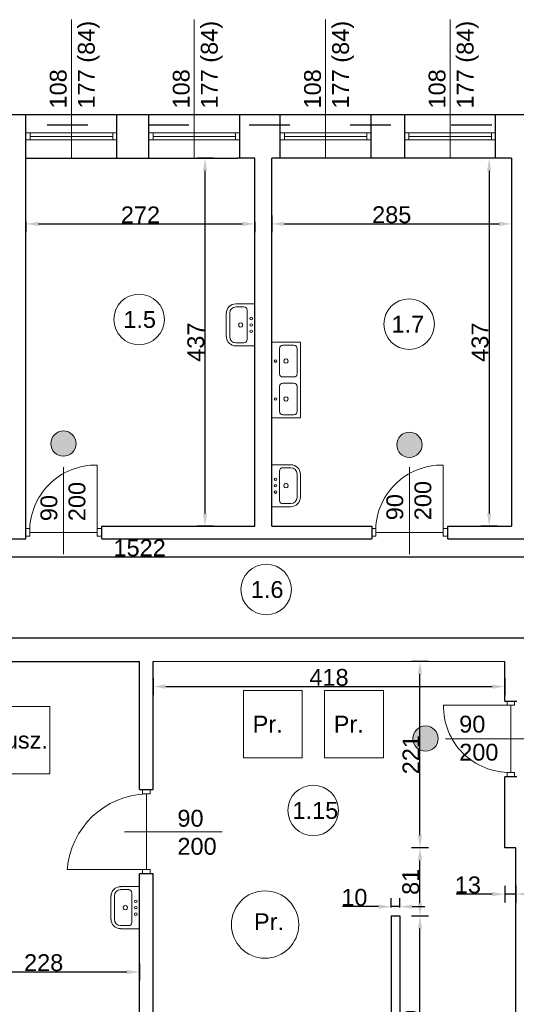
# Model space of a CAD drawing. Header units: millimetres. Extents: x 2341 to 31069, y -7915 to 10644.
# Tile 99 of 105: x 25727 to 26317, y 8787 to 9956. Entities that reach past the tile are written whole.
import ezdxf

# ---------------------------------------------------------------- set-up
doc = ezdxf.new("R2010")
doc.units = ezdxf.units.MM
doc.linetypes.add('ACAD_ISO03W100', pattern=[30, 12, -18])
for name, color, linetype, lineweight in [('B_Wyposażenie', 10, 'Continuous', 9), ('opisy', 5, 'Continuous', 5), ('stolarka', 3, 'Continuous', 9), ('wymiary', 6, 'Continuous', 5), ('ściany nośne', 1, 'Continuous', 25)]:
    doc.layers.add(name, color=color, linetype=linetype, lineweight=lineweight)
doc.styles.get("Standard").update_dxf_attribs({"font": 'ARIAL.TTF'})
doc.dimstyles.new('ISO-25', dxfattribs={"dimtxt": 20, "dimasz": 15, "dimexe": 10, "dimexo": 10, "dimtad": 1, "dimdec": 0, "dimtxsty": 'Standard', "dimcen": 2.5, "dimadec": 0, "dimazin": 0, "dimtfac": 1, "dimtdec": 0, "dimtmove": 0, "dimatfit": 3, "dimfxl": 0, "dimarcsym": 0})

# ---------------------------------------------------------------- blocks, each defined once
blk = doc.blocks.new('*D2050')
at = {"layer": 'Defpoints', "color": 0}
for p in [(25734.5, 9726), (26006.5, 9726), (26006.5, 9713.8)]:
    blk.add_point(p, dxfattribs=at)
at = {"layer": 'wymiary', "color": 0, "lineweight": -2}
for p, q in [((25734.5, 9716), (25734.5, 9703.8)), ((25749.5, 9713.8), (25991.5, 9713.8)), ((26006.5, 9716), (26006.5, 9703.8))]:
    blk.add_line(p, q, dxfattribs=at)
at = {"layer": 'wymiary', "color": 0}
for points in [[(25749.5, 9716.3), (25749.5, 9711.3), (25734.5, 9713.8)], [(25991.5, 9711.3), (25991.5, 9716.3), (26006.5, 9713.8)]]:
    blk.add_solid(points, dxfattribs=at)
at = {"layer": 'wymiary', "color": 0, "insert": (25870.5, 9724.5), "char_height": 20, "attachment_point": 5}
blk.add_mtext('272', dxfattribs=at)
blk = doc.blocks.new('*D2051')
at = {"layer": 'Defpoints', "color": 0}
for p in [(25947.3, 9791.8), (26006.5, 9791.8), (26006.5, 9354.8)]:
    blk.add_point(p, dxfattribs=at)
at = {"layer": 'wymiary', "color": 0, "lineweight": -2}
for p, q in [((25957.3, 9791.8), (25937.3, 9791.8)), ((25947.3, 9369.8), (25947.3, 9776.8)), ((25957.3, 9354.8), (25937.3, 9354.8))]:
    blk.add_line(p, q, dxfattribs=at)
at = {"layer": 'wymiary', "color": 0}
for points in [[(25949.8, 9776.8), (25944.8, 9776.8), (25947.3, 9791.8)], [(25944.8, 9369.8), (25949.8, 9369.8), (25947.3, 9354.8)]]:
    blk.add_solid(points, dxfattribs=at)
at = {"layer": 'wymiary', "color": 0, "insert": (25936.4, 9573.3), "char_height": 20, "attachment_point": 5, "rotation": 90}
blk.add_mtext('437', dxfattribs=at)
blk = doc.blocks.new('*D2052')
at = {"layer": 'Defpoints', "color": 0}
for p in [(26311.5, 9791.8), (26284.8, 9354.8), (26311.5, 9354.8)]:
    blk.add_point(p, dxfattribs=at)
at = {"layer": 'wymiary', "color": 0, "lineweight": -2}
for p, q in [((26294.8, 9791.8), (26274.8, 9791.8)), ((26284.8, 9776.8), (26284.8, 9369.8)), ((26294.8, 9354.8), (26274.8, 9354.8))]:
    blk.add_line(p, q, dxfattribs=at)
at = {"layer": 'wymiary', "color": 0}
for points in [[(26287.3, 9776.8), (26282.3, 9776.8), (26284.8, 9791.8)], [(26282.3, 9369.8), (26287.3, 9369.8), (26284.8, 9354.8)]]:
    blk.add_solid(points, dxfattribs=at)
at = {"layer": 'wymiary', "color": 0, "insert": (26274, 9573.3), "char_height": 20, "attachment_point": 5, "rotation": 90}
blk.add_mtext('437', dxfattribs=at)
blk = doc.blocks.new('*D2053')
at = {"layer": 'Defpoints', "color": 0}
for p in [(26026.5, 9791.8), (26311.5, 9791.8), (26311.5, 9713.8)]:
    blk.add_point(p, dxfattribs=at)
at = {"layer": 'wymiary', "color": 0, "lineweight": -2}
for p, q in [((26026.5, 9723.8), (26026.5, 9703.8)), ((26311.5, 9723.8), (26311.5, 9703.8)), ((26041.5, 9713.8), (26296.5, 9713.8))]:
    blk.add_line(p, q, dxfattribs=at)
at = {"layer": 'wymiary', "color": 0}
for points in [[(26041.5, 9716.3), (26041.5, 9711.3), (26026.5, 9713.8)], [(26296.5, 9711.3), (26296.5, 9716.3), (26311.5, 9713.8)]]:
    blk.add_solid(points, dxfattribs=at)
at = {"layer": 'wymiary', "color": 0, "insert": (26169, 9724.6), "char_height": 20, "attachment_point": 5}
blk.add_mtext('285', dxfattribs=at)
blk = doc.blocks.new('*D2057')
at = {"layer": 'Defpoints', "color": 0}
for p in [(25108.5, 9339.8), (26630.5, 9339.8), (25108.5, 9318)]:
    blk.add_point(p, dxfattribs=at)
at = {"layer": 'wymiary', "color": 0, "lineweight": -2}
for p, q in [((25108.5, 9328), (25108.5, 9308)), ((26630.5, 9328), (26630.5, 9308)), ((26615.5, 9318), (25123.5, 9318))]:
    blk.add_line(p, q, dxfattribs=at)
at = {"layer": 'wymiary', "color": 0}
for points in [[(25123.5, 9320.5), (25123.5, 9315.5), (25108.5, 9318)], [(26615.5, 9315.5), (26615.5, 9320.5), (26630.5, 9318)]]:
    blk.add_solid(points, dxfattribs=at)
at = {"layer": 'wymiary', "color": 0, "insert": (25869.5, 9328.8), "char_height": 20, "attachment_point": 5}
blk.add_mtext('1522', dxfattribs=at)
blk = doc.blocks.new('*D2064')
at = {"layer": 'Defpoints', "color": 0}
for p in [(25869.5, 9193.8), (25641.5, 9020.8), (25869.5, 8825.2)]:
    blk.add_point(p, dxfattribs=at)
at = {"layer": 'wymiary', "color": 0, "lineweight": -2}
for p, q in [((25641.5, 8835.2), (25641.5, 8815.2)), ((25869.5, 8835.2), (25869.5, 8815.2)), ((25656.5, 8825.2), (25854.5, 8825.2))]:
    blk.add_line(p, q, dxfattribs=at)
at = {"layer": 'wymiary', "color": 0}
for points in [[(25656.5, 8827.7), (25656.5, 8822.7), (25641.5, 8825.2)], [(25854.5, 8822.7), (25854.5, 8827.7), (25869.5, 8825.2)]]:
    blk.add_solid(points, dxfattribs=at)
at = {"layer": 'wymiary', "color": 0, "insert": (25755.5, 8836.1), "char_height": 20, "attachment_point": 5}
blk.add_mtext('228', dxfattribs=at)
blk = doc.blocks.new('*D2068')
at = {"layer": 'Defpoints', "color": 0}
for p in [(26178.5, 8891.8), (26202.6, 8891.8), (26178.5, 8621.8)]:
    blk.add_point(p, dxfattribs=at)
at = {"layer": 'wymiary', "color": 0, "lineweight": -2}
for p, q in [((26192.6, 8891.8), (26212.6, 8891.8)), ((26202.6, 8636.8), (26202.6, 8876.8)), ((26192.6, 8621.8), (26212.6, 8621.8))]:
    blk.add_line(p, q, dxfattribs=at)
at = {"layer": 'wymiary', "color": 0}
for points in [[(26205.1, 8876.8), (26200.1, 8876.8), (26202.6, 8891.8)], [(26200.1, 8636.8), (26205.1, 8636.8), (26202.6, 8621.8)]]:
    blk.add_solid(points, dxfattribs=at)
at = {"layer": 'wymiary', "color": 0, "insert": (26191.7, 8756.8), "char_height": 20, "attachment_point": 5, "rotation": 90}
blk.add_mtext('270', dxfattribs=at)
blk = doc.blocks.new('*D2069')
at = {"layer": 'Defpoints', "color": 0}
for p in [(26168.5, 8902.8), (26168.5, 8891.8), (26178.5, 8891.8)]:
    blk.add_point(p, dxfattribs=at)
at = {"layer": 'wymiary', "color": 0, "lineweight": -2}
for p, q in [((26168.5, 8901.8), (26168.5, 8912.8)), ((26178.5, 8901.8), (26178.5, 8912.8)), ((26153.5, 8902.8), (26110.6, 8902.8)), ((26178.5, 8902.8), (26168.5, 8902.8)), ((26193.5, 8902.8), (26208.5, 8902.8))]:
    blk.add_line(p, q, dxfattribs=at)
at = {"layer": 'wymiary', "color": 0}
for points in [[(26153.5, 8900.3), (26153.5, 8905.3), (26168.5, 8902.8)], [(26193.5, 8905.3), (26193.5, 8900.3), (26178.5, 8902.8)]]:
    blk.add_solid(points, dxfattribs=at)
at = {"layer": 'wymiary', "color": 0, "insert": (26124.6, 8913.7), "char_height": 20, "attachment_point": 5}
blk.add_mtext('10', dxfattribs=at)
blk = doc.blocks.new('*D2070')
at = {"layer": 'Defpoints', "color": 0}
for p in [(26303.5, 8972.8), (26316.5, 8972.8), (26303.5, 8917.7)]:
    blk.add_point(p, dxfattribs=at)
at = {"layer": 'wymiary', "color": 0, "lineweight": -2}
for p, q in [((26303.5, 8927.7), (26303.5, 8907.7)), ((26316.5, 8927.7), (26316.5, 8907.7)), ((26288.5, 8917.7), (26245.5, 8917.7)), ((26316.5, 8917.7), (26303.5, 8917.7)), ((26331.5, 8917.7), (26346.5, 8917.7))]:
    blk.add_line(p, q, dxfattribs=at)
at = {"layer": 'wymiary', "color": 0}
for points in [[(26288.5, 8915.2), (26288.5, 8920.2), (26303.5, 8917.7)], [(26331.5, 8920.2), (26331.5, 8915.2), (26316.5, 8917.7)]]:
    blk.add_solid(points, dxfattribs=at)
at = {"layer": 'wymiary', "color": 0, "insert": (26259.5, 8928.5), "char_height": 20, "attachment_point": 5}
blk.add_mtext('13', dxfattribs=at)
blk = doc.blocks.new('*D2071')
at = {"layer": 'Defpoints', "color": 0}
for p in [(26202.6, 8972.8), (26303.5, 8972.8), (26178.5, 8891.8)]:
    blk.add_point(p, dxfattribs=at)
at = {"layer": 'wymiary', "color": 0, "lineweight": -2}
for p, q in [((26212.6, 8972.8), (26192.6, 8972.8)), ((26202.6, 8906.8), (26202.6, 8957.8)), ((26192.6, 8891.8), (26212.6, 8891.8))]:
    blk.add_line(p, q, dxfattribs=at)
at = {"layer": 'wymiary', "color": 0}
for points in [[(26205.1, 8957.8), (26200.1, 8957.8), (26202.6, 8972.8)], [(26200.1, 8906.8), (26205.1, 8906.8), (26202.6, 8891.8)]]:
    blk.add_solid(points, dxfattribs=at)
at = {"layer": 'wymiary', "color": 0, "insert": (26191.7, 8932.3), "char_height": 20, "attachment_point": 5, "rotation": 90}
blk.add_mtext('81', dxfattribs=at)
blk = doc.blocks.new('*D2072')
at = {"layer": 'Defpoints', "color": 0}
for p in [(26202.6, 9193.8), (26303.5, 9193.8), (26303.5, 8972.8)]:
    blk.add_point(p, dxfattribs=at)
at = {"layer": 'wymiary', "color": 0, "lineweight": -2}
for p, q in [((26212.6, 9193.8), (26192.6, 9193.8)), ((26202.6, 8987.8), (26202.6, 9178.8)), ((26212.6, 8972.8), (26192.6, 8972.8))]:
    blk.add_line(p, q, dxfattribs=at)
at = {"layer": 'wymiary', "color": 0}
for points in [[(26205.1, 9178.8), (26200.1, 9178.8), (26202.6, 9193.8)], [(26200.1, 8987.8), (26205.1, 8987.8), (26202.6, 8972.8)]]:
    blk.add_solid(points, dxfattribs=at)
at = {"layer": 'wymiary', "color": 0, "insert": (26191.9, 9083.3), "char_height": 20, "attachment_point": 5, "rotation": 90}
blk.add_mtext('221', dxfattribs=at)
blk = doc.blocks.new('*D2073')
at = {"layer": 'Defpoints', "color": 0}
for p in [(25885.5, 9193.8), (26303.5, 9193.8), (26303.5, 9164.2)]:
    blk.add_point(p, dxfattribs=at)
at = {"layer": 'wymiary', "color": 0, "lineweight": -2}
for p, q in [((25885.5, 9174.2), (25885.5, 9154.2)), ((26303.5, 9174.2), (26303.5, 9154.2)), ((25900.5, 9164.2), (26288.5, 9164.2))]:
    blk.add_line(p, q, dxfattribs=at)
at = {"layer": 'wymiary', "color": 0}
for points in [[(25900.5, 9166.7), (25900.5, 9161.7), (25885.5, 9164.2)], [(26288.5, 9161.7), (26288.5, 9166.7), (26303.5, 9164.2)]]:
    blk.add_solid(points, dxfattribs=at)
at = {"layer": 'wymiary', "color": 0, "insert": (26094.5, 9175), "char_height": 20, "attachment_point": 5}
blk.add_mtext('418', dxfattribs=at)
blk = doc.blocks.new('*D2207')
at = {"layer": 'Defpoints', "color": 0}
for p in [(24924.5, 9574.5), (24904, 9525.8), (27204.5, 9525.8)]:
    blk.add_point(p, dxfattribs=at)
at = {"layer": 'ściany nośne', "color": 0, "lineweight": -2}
for p, q in [((24914, 9574.5), (24894, 9574.5)), ((24904, 9559.5), (24904, 9540.8)), ((24914, 9525.8), (24894, 9525.8))]:
    blk.add_line(p, q, dxfattribs=at)
at = {"layer": 'ściany nośne', "color": 0}
for points in [[(24906.5, 9559.5), (24901.5, 9559.5), (24904, 9574.5)], [(24901.5, 9540.8), (24906.5, 9540.8), (24904, 9525.8)]]:
    blk.add_solid(points, dxfattribs=at)
at = {"layer": 'ściany nośne', "color": 0, "insert": (24893.2, 9550.1), "char_height": 20, "attachment_point": 5, "rotation": 90}
blk.add_mtext('50', dxfattribs=at)

msp = doc.modelspace()

# ---------------------------------------------------------------- hatches: boundary and pattern name
at = {"layer": 'stolarka', "transparency": 33554687}
h = msp.add_hatch(color=251, dxfattribs=at)
h.dxf.hatch_style = 1
h.paths.add_polyline_path([(25794, 9452.8, 1), (25764, 9452.8, 1)])
h = msp.add_hatch(color=251, dxfattribs=at)
h.dxf.hatch_style = 1
h.paths.add_polyline_path([(26205, 9451.4, 1), (26175, 9451.4, 1)])
h = msp.add_hatch(color=251, dxfattribs=at)
h.dxf.hatch_style = 1
h.paths.add_polyline_path([(26224.2, 9102.4, 1), (26194.2, 9102.4, 1)])

# ---------------------------------------------------------------- linework, layer by layer
at = {"layer": 'B_Wyposażenie', "color": 251}
for p, q in [((25993.5, 9615.2), (25983.7, 9615.2)), ((25983.8, 9618.8), (26006.5, 9618.8)), ((25972.5, 9605.5), (25972.5, 9607.7)), ((25972.5, 9596.4), (25972.5, 9607.6)), ((25976.5, 9596.4), (25976.5, 9608)), ((25976.5, 9605.5), (25976.5, 9606.9)), ((25997.3, 9576.3), (25997.3, 9611.5)), ((25972.5, 9596.4), (25972.5, 9580.1)), ((25976.5, 9596.4), (25976.5, 9579.7)), ((25972.5, 9587.3), (25972.5, 9585)), ((25976.5, 9587.3), (25976.5, 9585.8)), ((25993.5, 9572.5), (25983.7, 9572.5)), ((25983.8, 9568.9), (26006.5, 9568.9)), ((26060.5, 9573.3), (26026.5, 9573.3)), ((26039.5, 9569.6), (26052.8, 9569.6)), ((26060.5, 9550.8), (26060.5, 9573.3)), ((26035.8, 9550.8), (26035.8, 9565.9)), ((26056.5, 9550.8), (26056.5, 9565.9)), ((26056.5, 9559.9), (26056.5, 9561.3)), ((26060.5, 9559.9), (26060.5, 9562.1)), ((26035.8, 9550.8), (26035.8, 9535.7)), ((26056.5, 9550.8), (26056.5, 9535.7)), ((26060.5, 9550.8), (26060.5, 9528.3)), ((26056.5, 9541.7), (26056.5, 9540.3)), ((26060.5, 9541.7), (26060.5, 9539.5)), ((26035.8, 9505.9), (26035.8, 9520.9)), ((26039.5, 9532), (26052.8, 9532)), ((26039.5, 9524.7), (26052.8, 9524.7)), ((26056.5, 9505.9), (26056.5, 9520.9)), ((26060.5, 9505.9), (26060.5, 9528.3)), ((26056.5, 9515), (26056.5, 9516.4)), ((26060.5, 9515), (26060.5, 9517.2)), ((26035.8, 9505.9), (26035.8, 9490.8)), ((26056.5, 9505.9), (26056.5, 9490.8)), ((26060.5, 9505.9), (26060.5, 9483.4)), ((26039.5, 9487), (26052.8, 9487)), ((26056.5, 9496.7), (26056.5, 9495.3)), ((26060.5, 9496.7), (26060.5, 9494.5)), ((26060.5, 9483.4), (26026.5, 9483.4)), ((26049.3, 9427.8), (26026.5, 9427.8)), ((26035.8, 9420.4), (26035.8, 9385.2)), ((26039.5, 9424.1), (26049.3, 9424.1)), ((26056.5, 9400.3), (26056.5, 9416.9)), ((26060.5, 9400.3), (26060.5, 9416.5)), ((26056.5, 9409.4), (26056.5, 9410.8)), ((26060.5, 9409.4), (26060.5, 9411.6)), ((26056.5, 9400.3), (26056.5, 9388.7)), ((26060.5, 9400.3), (26060.5, 9389.1)), ((26039.5, 9381.5), (26049.3, 9381.5)), ((26056.5, 9391.2), (26056.5, 9389.8)), ((26060.5, 9391.2), (26060.5, 9388.9)), ((26049.3, 9377.8), (26026.5, 9377.8)), ((25846.8, 8926.6), (25869.5, 8926.6)), ((25835.5, 8913.2), (25835.5, 8915.5)), ((25835.5, 8904.1), (25835.5, 8915.3)), ((25839.5, 8904.1), (25839.5, 8915.7)), ((25839.5, 8913.2), (25839.5, 8914.6)), ((25856.5, 8923), (25846.7, 8923)), ((25860.3, 8884), (25860.3, 8919.2)), ((25835.5, 8904.1), (25835.5, 8887.9)), ((25839.5, 8904.1), (25839.5, 8887.5)), ((25835.5, 8895), (25835.5, 8892.8)), ((25839.5, 8895), (25839.5, 8893.6)), ((25856.5, 8880.3), (25846.7, 8880.3)), ((25846.8, 8876.6), (25869.5, 8876.6))]:
    msp.add_line(p, q, dxfattribs=at)
for centre in [(26002, 9601.4), (26002, 9586.2), (26031, 9410.5), (26031, 9395.2), (25865, 8909.2), (25865, 8893.9)]:
    msp.add_circle(centre, 1.46, dxfattribs=at)
for centre, radius, start, end in [((25983.8, 9607.6), 11.2, 89.9972, 180.0028), ((25983.7, 9608), 7.2, 90.0036, 179.9964), ((25993.5, 9611.5), 3.75, 0.0113, 89.9887), ((25989.6, 9593.8), 2.56, 359.9963, 180.0037), ((25989.6, 9593.8), 2.56, 179.9963, 0.0037), ((26002, 9593.8), 1.46, 0, 180), ((26002, 9593.8), 1.46, 180, 0), ((25983.8, 9580.1), 11.2, 179.9972, 270.0028), ((25983.7, 9579.7), 7.2, 180.0036, 269.9964), ((25993.5, 9576.3), 3.75, 270.0113, 359.9887), ((26039.5, 9565.9), 3.75, 90.0113, 179.9887), ((26052.8, 9565.9), 3.75, 0.0113, 89.9887), ((26031, 9550.8), 1.46, 0, 180), ((26031, 9550.8), 1.46, 180, 0), ((26043.4, 9550.8), 2.56, 359.9963, 180.0037), ((26043.4, 9550.8), 2.56, 179.9963, 0.0037), ((26039.5, 9535.7), 3.75, 180.0113, 269.9887), ((26052.8, 9535.7), 3.75, 270.0113, 359.9887), ((26039.5, 9520.9), 3.75, 90.0113, 179.9887), ((26052.8, 9520.9), 3.75, 0.0113, 89.9887), ((26031, 9505.9), 1.46, 0, 180), ((26031, 9505.9), 1.46, 180, 0), ((26043.4, 9505.9), 2.56, 359.9963, 180.0037), ((26043.4, 9505.9), 2.56, 179.9963, 0.0037), ((26039.5, 9490.8), 3.75, 180.0113, 269.9887), ((26052.8, 9490.8), 3.75, 270.0113, 359.9887), ((26049.3, 9416.5), 11.2, 359.9972, 90.0028), ((26039.5, 9420.4), 3.75, 90.0113, 179.9887), ((26049.3, 9416.9), 7.2, 0.0036, 89.9964), ((26031, 9402.8), 1.46, 0, 180), ((26043.4, 9402.8), 2.56, 359.9963, 180.0037), ((26031, 9402.8), 1.46, 180, 0), ((26043.4, 9402.8), 2.56, 179.9963, 0.0037), ((26039.5, 9385.2), 3.75, 180.0113, 269.9887), ((26049.3, 9389.1), 11.2, 269.9972, 0.0028), ((26049.3, 9388.7), 7.2, 270.0036, 359.9964), ((25846.8, 8915.3), 11.2, 89.9972, 180.0028), ((25846.7, 8915.7), 7.2, 90.0036, 179.9964), ((25856.5, 8919.2), 3.75, 0.0113, 89.9887), ((25852.6, 8901.6), 2.56, 359.9963, 180.0037), ((25852.6, 8901.6), 2.56, 179.9963, 0.0037), ((25865, 8901.6), 1.46, 0, 180), ((25865, 8901.6), 1.46, 180, 0), ((25846.8, 8887.9), 11.2, 179.9972, 270.0028), ((25846.7, 8887.5), 7.2, 180.0036, 269.9964), ((25856.5, 8884), 3.75, 270.0113, 359.9887)]:
    msp.add_arc(centre, radius, start, end, dxfattribs=at)
at = {"layer": 'opisy', "color": 251}
for p, q in [((25788.5, 9791.8), (25788.5, 9956.4)), ((25934.5, 9791.8), (25934.5, 9956.4)), ((26090.5, 9791.8), (26090.5, 9956.4)), ((26238.5, 9791.8), (26238.5, 9956.4)), ((25779, 9321.3), (25779, 9425)), ((26190, 9321.3), (26190, 9425)), ((25992.8, 9159.6), (25992.8, 9079.6)), ((26062.8, 9159.6), (25992.8, 9159.6)), ((26062.8, 9079.6), (26062.8, 9159.6)), ((26089.1, 9159.6), (26089.1, 9079.6)), ((26159.1, 9159.6), (26089.1, 9159.6)), ((26159.1, 9079.6), (26159.1, 9159.6)), ((25762.7, 9140.6), (25687.7, 9140.6)), ((25762.7, 9060.6), (25762.7, 9140.6)), ((26336.5, 9102.3), (26232.8, 9102.3)), ((25992.8, 9079.6), (26062.8, 9079.6)), ((26089.1, 9079.6), (26159.1, 9079.6)), ((25687.7, 9060.6), (25762.7, 9060.6)), ((25851.5, 8991.8), (25967.4, 8991.8))]:
    msp.add_line(p, q, dxfattribs=at)
for centre, radius in [((25868.9, 9600.3), 30), ((26189.7, 9594.7), 30), ((26019.9, 9279.5), 30), ((26075.7, 9017.1), 30), ((26018.5, 8881.5), 40)]:
    msp.add_circle(centre, radius, dxfattribs=at)
at = {"layer": 'stolarka', "color": 251}
for p, q in [((25734.5, 9821.8), (25739.5, 9821.8)), ((25739.5, 9813.8), (25734.5, 9813.8)), ((25739.5, 9821.8), (25739.5, 9813.8)), ((25739.5, 9821.8), (25837.5, 9821.8)), ((25739.5, 9817.8), (25837.5, 9817.8)), ((25739.5, 9813.8), (25837.5, 9813.8)), ((25842.5, 9821.8), (25837.5, 9821.8)), ((25837.5, 9821.8), (25837.5, 9813.8)), ((25837.5, 9813.8), (25842.5, 9813.8)), ((25880.5, 9821.8), (25885.5, 9821.8)), ((25885.5, 9813.8), (25880.5, 9813.8)), ((25885.5, 9821.8), (25885.5, 9813.8)), ((25885.5, 9821.8), (25983.5, 9821.8)), ((25885.5, 9817.8), (25983.5, 9817.8)), ((25885.5, 9813.8), (25983.5, 9813.8)), ((25988.5, 9821.8), (25983.5, 9821.8)), ((25983.5, 9821.8), (25983.5, 9813.8)), ((25983.5, 9813.8), (25988.5, 9813.8)), ((26036.5, 9821.8), (26041.5, 9821.8)), ((26041.5, 9813.8), (26036.5, 9813.8)), ((26041.5, 9821.8), (26041.5, 9813.8)), ((26041.5, 9821.8), (26139.5, 9821.8)), ((26041.5, 9817.8), (26139.5, 9817.8)), ((26041.5, 9813.8), (26139.5, 9813.8)), ((26144.5, 9821.8), (26139.5, 9821.8)), ((26139.5, 9821.8), (26139.5, 9813.8)), ((26139.5, 9813.8), (26144.5, 9813.8)), ((26184.5, 9821.8), (26189.5, 9821.8)), ((26189.5, 9813.8), (26184.5, 9813.8)), ((26189.5, 9821.8), (26189.5, 9813.8)), ((26189.5, 9821.8), (26287.5, 9821.8)), ((26189.5, 9817.8), (26287.5, 9817.8)), ((26189.5, 9813.8), (26287.5, 9813.8)), ((26292.5, 9821.8), (26287.5, 9821.8)), ((26287.5, 9821.8), (26287.5, 9813.8)), ((26287.5, 9813.8), (26292.5, 9813.8)), ((25819, 9347.3), (25819, 9427.3)), ((26230, 9347.3), (26230, 9427.3)), ((25739, 9351.8), (25734.5, 9351.8)), ((25739, 9351.8), (25739, 9342.8)), ((25819, 9347.3), (25739, 9347.3)), ((25819, 9351.8), (25819, 9342.8)), ((25819, 9351.8), (25824.5, 9351.8)), ((26150, 9351.8), (26145.5, 9351.8)), ((26150, 9351.8), (26150, 9342.8)), ((26230, 9347.3), (26150, 9347.3)), ((26230, 9351.8), (26230, 9342.8)), ((26230, 9351.8), (26235.5, 9351.8)), ((25739, 9342.8), (25734.5, 9342.8)), ((25819, 9342.8), (25824.5, 9342.8)), ((26150, 9342.8), (26145.5, 9342.8)), ((26230, 9342.8), (26235.5, 9342.8)), ((26306, 9142.3), (26306, 9146.8)), ((26315, 9142.3), (26315, 9146.8)), ((26310.5, 9142.3), (26230.5, 9142.3)), ((26315, 9142.3), (26306, 9142.3)), ((26310.5, 9062.3), (26310.5, 9142.3)), ((26306, 9062.3), (26306, 9056.8)), ((26315, 9062.3), (26306, 9062.3)), ((26315, 9062.3), (26315, 9056.8)), ((25873, 9036.8), (25873, 9041.8)), ((25882, 9036.8), (25882, 9041.8)), ((25873, 9036.8), (25882, 9036.8)), ((25877.5, 9036.8), (25877.5, 8946.8)), ((25877.5, 8946.8), (25783.5, 8946.8)), ((25873, 8946.8), (25873, 8941.8)), ((25873, 8946.8), (25882, 8946.8)), ((25882, 8946.8), (25882, 8941.8))]:
    msp.add_line(p, q, dxfattribs=at)
for points in [[(25819, 9427.3, 0.425735), (25739, 9347.3)], [(26230, 9427.3, 0.425735), (26150, 9347.3)], [(26230.5, 9142.3, 0.425735), (26310.5, 9062.3)], [(25783.5, 8946.8, -0.381595), (25877.5, 9036.8)]]:
    msp.add_lwpolyline(points, format="xyb", dxfattribs=at)
for centre in [(25779, 9452.8), (26190, 9451.4), (26209.2, 9102.4)]:
    msp.add_circle(centre, 15, dxfattribs=at)
at = {"layer": 'ściany nośne', "color": 251}
for p, q in [((25685.5, 9843.8), (25985.5, 9843.8)), ((25734.5, 9791.8), (25734.5, 9843.8)), ((25842.5, 9791.8), (25842.5, 9843.8)), ((25880.5, 9791.8), (25880.5, 9843.8)), ((25985.5, 9843.8), (26011.5, 9843.8)), ((25988.5, 9791.8), (25988.5, 9844.3)), ((26011.5, 9843.8), (26431.5, 9843.8)), ((26036.5, 9791.8), (26036.5, 9843.8)), ((26144.5, 9791.8), (26144.5, 9843.8)), ((26184.5, 9791.8), (26184.5, 9843.8)), ((26292.5, 9791.8), (26292.5, 9843.8)), ((25734.5, 9791.8), (25985.5, 9791.8)), ((25734.5, 9354.8), (25734.5, 9791.8)), ((26006.5, 9791.8), (25985.5, 9791.8)), ((26006.5, 9354.8), (26006.5, 9791.8)), ((26311.5, 9791.8), (26026.5, 9791.8)), ((26026.5, 9354.8), (26026.5, 9791.8)), ((26311.5, 9791.8), (26311.5, 9354.8)), ((25734.5, 9339.8), (25734.5, 9354.8)), ((25824.5, 9339.8), (25824.5, 9354.8)), ((25824.5, 9354.8), (26006.5, 9354.8)), ((26026.5, 9354.8), (26145.5, 9354.8)), ((26145.5, 9354.8), (26145.5, 9339.8)), ((26235.5, 9354.8), (26311.5, 9354.8)), ((26235.5, 9339.8), (26235.5, 9354.8)), ((25449.5, 9339.8), (25734.5, 9339.8)), ((25824.5, 9339.8), (26145.5, 9339.8)), ((26235.5, 9339.8), (26440.5, 9339.8)), ((26493.5, 9221.8), (25564.5, 9221.8)), ((25641.5, 9193.8), (25869.5, 9193.8)), ((25869.5, 9041.8), (25869.5, 9193.8)), ((26303.5, 9193.7), (25885.5, 9193.8)), ((25885.5, 9041.8), (25885.5, 9193.8)), ((26303.5, 9146.8), (26303.5, 9193.8)), ((26303.5, 9146.8), (26317.5, 9146.8)), ((26303.5, 8972.8), (26303.5, 9056.8)), ((26317.5, 9056.8), (26303.5, 9056.8)), ((25869.5, 9041.8), (25885.5, 9041.8)), ((26316.5, 8972.8), (26303.5, 8972.8)), ((26316.5, 8621.8), (26316.5, 8972.8)), ((25869.5, 8621.8), (25869.5, 8941.8)), ((25885.5, 8941.8), (25869.5, 8941.8)), ((25885.5, 8621.8), (25885.5, 8941.8)), ((26168.5, 8891.8), (26168.5, 8621.8)), ((26168.5, 8891.8), (26178.5, 8891.8)), ((26178.5, 8891.8), (26178.5, 8621.8))]:
    msp.add_line(p, q, dxfattribs=at)
at = {"layer": 'ściany nośne', "color": 251, "linetype": 'ACAD_ISO03W100', "ltscale": 4}
msp.add_line((24799.8, 9831.5), (26321.6, 9831.5), dxfattribs=at)

# ---------------------------------------------------------------- texts
at = {"layer": 'opisy', "color": 251, "char_height": 20, "attachment_point": 1, "rotation": 90}
for s, insert, width in [('108\\P177 (84)', (25762.8, 9850.9), 104.913), ('108\\P177 (84)', (25908.9, 9850.9), 104.913), ('108\\P177 (84)', (26064.9, 9850.9), 104.913), ('108\\P177 (84)', (26212.9, 9850.9), 104.913), ('90\\P200', (25751.7, 9360.7), 6.698), ('90\\P200', (26162.7, 9361.8), 6.698)]:
    msp.add_mtext(s, dxfattribs=dict(at, insert=insert, width=width))
at = {"layer": 'opisy', "color": 251, "char_height": 20, "attachment_point": 1}
for s, insert, width in [('1.5', (25850.1, 9610.3), 104.913), ('1.7', (26168.8, 9604.7), 104.913), ('1.6', (26001.6, 9289.5), 104.913), ('Pr.', (26003.8, 9129.6), 104.913), ('Pr.', (26100.1, 9129.6), 104.913), ('90\\P200', (26249.2, 9129.6), 6.698), ('Susz.', (25690.7, 9110.6), 104.913), ('90\\P200', (25914.4, 9017.8), 6.698), ('1.15', (26051.1, 9027.1), 104.913), ('Pr.', (26005.4, 8894.9), 104.913)]:
    msp.add_mtext(s, dxfattribs=dict(at, insert=insert, width=width))

# ---------------------------------------------------------------- dimensions: what is measured, and where the dimension line sits
at = {"layer": 'wymiary', "color": 251}
for base, p1, p2, picture, middle in [((25947.3, 9791.8), (26006.5, 9354.8), (26006.5, 9791.8), '*D2051', (25936.4, 9573.3)), ((26284.8, 9354.8), (26311.5, 9791.8), (26311.5, 9354.8), '*D2052', (26274, 9573.3)), ((26202.6, 9193.8), (26303.5, 8972.8), (26303.5, 9193.8), '*D2072', (26191.9, 9083.3)), ((26202.6, 8972.8), (26178.5, 8891.8), (26303.5, 8972.8), '*D2071', (26191.7, 8932.3)), ((26202.6, 8891.8), (26178.5, 8621.8), (26178.5, 8891.8), '*D2068', (26191.7, 8756.8))]:
    dim = msp.add_linear_dim(base=base, p1=p1, p2=p2, angle=90, dimstyle='ISO-25', dxfattribs=at)
    dim.commit()
    dim.dimension.update_dxf_attribs({"geometry": picture, "text_midpoint": middle})
for base, p1, p2, picture, middle in [((26311.5, 9713.8), (26026.5, 9791.8), (26311.5, 9791.8), '*D2053', (26169, 9724.6)), ((26006.5, 9713.8), (25734.5, 9726), (26006.5, 9726), '*D2050', (25870.5, 9724.5)), ((25108.5, 9318), (26630.5, 9339.8), (25108.5, 9339.8), '*D2057', (25869.5, 9328.8)), ((25869.5, 8825.2), (25641.5, 9020.8), (25869.5, 9193.8), '*D2064', (25755.5, 8836.1)), ((26303.5, 9164.2), (25885.5, 9193.8), (26303.5, 9193.8), '*D2073', (26094.5, 9175)), ((26303.5, 8917.7), (26316.5, 8972.8), (26303.5, 8972.8), '*D2070', (26259.5, 8928.5)), ((26168.5, 8902.8), (26178.5, 8891.8), (26168.5, 8891.8), '*D2069', (26124.6, 8913.7))]:
    dim = msp.add_linear_dim(base=base, p1=p1, p2=p2, dimstyle='ISO-25', dxfattribs=at)
    dim.commit()
    dim.dimension.update_dxf_attribs({"geometry": picture, "text_midpoint": middle})
at = {"layer": 'ściany nośne'}
dim = msp.add_linear_dim(base=(24904, 9525.8), p1=(24924.5, 9574.5), p2=(27204.5, 9525.8), angle=90, text='50', dimstyle='ISO-25', override={"dimtxsty": 'Standard', "dimtmove": 1}, dxfattribs=at)
dim.commit()
dim.dimension.update_dxf_attribs({"geometry": '*D2207', "text_midpoint": (24893.2, 9550.1)})

doc.saveas('drawing.dxf')
